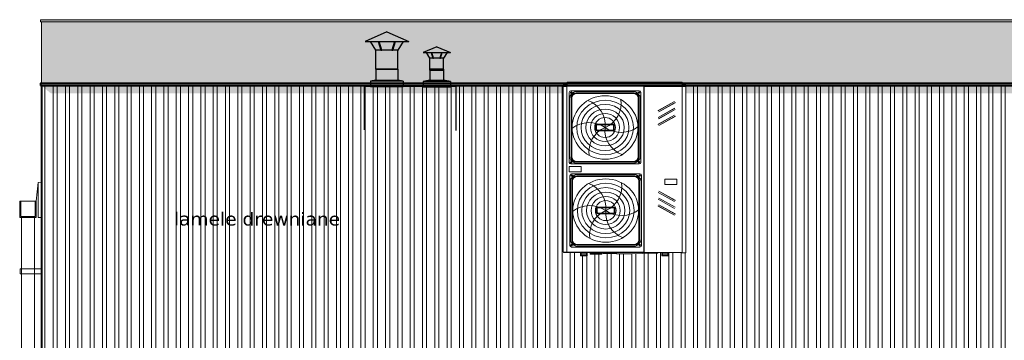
# Model space of a CAD drawing. Extents: x 4615668 to 9294084, y 5331114 to 10688993.
# Tile 4 of 181: x 4646719 to 4647619, y 5332043 to 5332337. Entities that reach past the tile are written whole.
import ezdxf

# ---------------------------------------------------------------- set-up
doc = ezdxf.new("R2010")
doc.units = 0
doc.header["$MEASUREMENT"] = 0
for name, color, linetype, lineweight in [('balustrada', 252, 'Continuous', 5), ('FLUID-W2a', 7, 'Continuous', 30), ('hatch', 253, 'Continuous', 0), ('więźba_w', 33, 'Continuous', 5), ('WM_KLIM_urządzenia', 3, 'Continuous', 13), ('WM_Opisy wentyl', 232, 'Continuous', 30)]:
    doc.layers.add(name, color=color, linetype=linetype, lineweight=lineweight)
doc.layers.add('kreskowanie', color=253, linetype='Continuous')
doc.layers.add('OPIS DO WYGASZENIA', color=7, linetype='Continuous')
doc.styles.add('janusz', font='txt', dxfattribs={"height": 10})

# ---------------------------------------------------------------- blocks, each defined once
blk = doc.blocks.new('ODU-Mini VRF(12-16kw)', base_point=(28.16, 7.06))
at = {"color": 7, "linetype": 'Continuous'}
for p, q in [((6.87, 32.58), (6.9, 32.92)), ((6.87, 32.58), (6.98, 32.58)), ((6.89, 32.47), (6.89, 32.58)), ((6.92, 32.92), (6.9, 32.92)), ((6.95, 32.92), (6.92, 32.92)), ((7.01, 32.92), (6.95, 32.92)), ((6.98, 32.58), (7.07, 32.58)), ((7.09, 32.92), (7.01, 32.92)), ((7.07, 32.58), (7.16, 32.58)), ((7.18, 32.92), (7.09, 32.92)), ((7.16, 32.58), (7.28, 32.58)), ((7.29, 32.92), (7.18, 32.92)), ((7.28, 32.58), (7.4, 32.58)), ((7.41, 32.92), (7.29, 32.92)), ((7.4, 32.58), (7.53, 32.58)), ((7.53, 32.92), (7.41, 32.92)), ((7.49, 32.54), (27.51, 32.54)), ((7.49, 32.52), (7.49, 32.54)), ((7.49, 32.51), (7.49, 32.52)), ((7.49, 32.51), (7.49, 32.5)), ((7.53, 33.27), (27.51, 33.27)), ((7.53, 33.27), (7.53, 33.25)), ((7.53, 33.25), (7.53, 33.2)), ((7.53, 33.2), (7.53, 33.13)), ((7.53, 33.13), (7.53, 33.03)), ((7.53, 33.03), (7.53, 32.92)), ((7.53, 32.92), (7.53, 32.58)), ((7.53, 32.55), (7.53, 32.58)), ((7.53, 32.54), (7.53, 32.55)), ((20.96, 32.54), (20.96, 32.54)), ((27.51, 32.47), (27.51, 33.27)), ((27.63, 32.92), (27.51, 32.92)), ((27.51, 32.55), (28.12, 32.55)), ((27.74, 32.92), (27.63, 32.92)), ((27.85, 32.92), (27.74, 32.92)), ((27.94, 32.92), (27.85, 32.92)), ((28.02, 32.92), (27.94, 32.92)), ((28.08, 32.92), (28.02, 32.92)), ((28.12, 32.92), (28.08, 32.92)), ((28.13, 32.92), (28.12, 32.92)), ((28.12, 32.55), (28.13, 32.55)), ((28.12, 32.55), (28.13, 32.55)), ((28.13, 32.92), (28.16, 32.61)), ((28.13, 32.55), (28.14, 32.55)), ((28.14, 32.55), (28.15, 32.56)), ((28.16, 32.6), (28.15, 32.61)), ((28.15, 32.56), (28.16, 32.57)), ((28.16, 32.58), (28.16, 32.6)), ((6.86, 32.47), (6.86, 32.07)), ((7.49, 32.47), (6.86, 32.47)), ((6.86, 3.27), (6.86, 32.07)), ((6.89, 32.47), (6.89, 32.47)), ((7.49, 32.5), (7.49, 32.47)), ((7.49, 2.58), (7.49, 32.47)), ((7.49, 32.47), (7.49, 32.47)), ((20.86, 32.47), (20.86, 3.13)), ((20.86, 32.47), (20.94, 32.47)), ((20.94, 32.47), (20.94, 2.58)), ((20.96, 32.47), (20.94, 32.47)), ((20.96, 32.47), (27.51, 32.47)), ((27.51, 32.47), (27.51, 6.76)), ((27.51, 32.47), (27.64, 32.47)), ((27.64, 32.47), (27.76, 32.47)), ((27.76, 32.47), (27.87, 32.47)), ((27.87, 32.47), (27.97, 32.47)), ((27.97, 32.47), (28.05, 32.47)), ((28.05, 32.47), (28.11, 32.47)), ((28.11, 32.47), (28.15, 32.47)), ((28.15, 32.47), (28.16, 32.47)), ((28.16, 32.47), (28.16, 7.06)), ((23.34, 28.14), (26.2, 29.8)), ((26.22, 29.77), (23.35, 28.12)), ((23.47, 27.92), (26.33, 29.58)), ((26.34, 29.55), (23.48, 27.9)), ((26.21, 29.79), (26.2, 29.8)), ((26.21, 29.79), (26.21, 29.78)), ((26.21, 29.79), (26.21, 29.79)), ((26.21, 29.78), (26.22, 29.77)), ((26.34, 29.56), (26.33, 29.58)), ((26.34, 29.56), (26.34, 29.56)), ((26.34, 29.56), (26.34, 29.56)), ((26.34, 29.56), (26.34, 29.55)), ((23.34, 26.91), (26.2, 28.57)), ((23.34, 28.14), (23.35, 28.13)), ((23.34, 28.14), (23.34, 28.14)), ((23.34, 28.14), (23.34, 28.14)), ((26.22, 28.54), (23.35, 26.89)), ((23.35, 28.13), (23.35, 28.12)), ((23.47, 26.69), (26.33, 28.35)), ((23.47, 27.91), (23.47, 27.92)), ((23.48, 27.9), (23.47, 27.91)), ((26.34, 28.33), (23.48, 26.67)), ((23.48, 27.9), (23.48, 27.9)), ((23.48, 27.9), (23.48, 27.9)), ((26.21, 28.57), (26.2, 28.57)), ((26.21, 28.56), (26.21, 28.57)), ((26.22, 28.54), (26.21, 28.56)), ((26.21, 28.56), (26.21, 28.56)), ((26.34, 28.34), (26.33, 28.35)), ((26.34, 28.33), (26.34, 28.34)), ((26.34, 28.33), (26.34, 28.33)), ((26.34, 28.33), (26.34, 28.33)), ((23.34, 25.69), (26.2, 27.34)), ((23.35, 26.9), (23.34, 26.91)), ((23.34, 26.91), (23.34, 26.91)), ((23.34, 26.91), (23.34, 26.91)), ((23.34, 25.68), (23.34, 25.69)), ((23.34, 25.68), (23.35, 25.68)), ((23.34, 25.68), (23.34, 25.68)), ((26.22, 27.32), (23.35, 25.66)), ((23.35, 26.89), (23.35, 26.9)), ((23.35, 25.68), (23.35, 25.66)), ((23.47, 25.47), (26.33, 27.12)), ((23.47, 26.68), (23.47, 26.69)), ((23.48, 26.68), (23.47, 26.68)), ((26.34, 27.1), (23.48, 25.44)), ((23.48, 26.67), (23.48, 26.68)), ((23.48, 26.67), (23.48, 26.67)), ((26.2, 27.34), (26.21, 27.34)), ((26.21, 27.34), (26.21, 27.33)), ((26.21, 27.34), (26.21, 27.34)), ((26.21, 27.33), (26.22, 27.32)), ((26.34, 27.11), (26.33, 27.12)), ((26.34, 27.1), (26.34, 27.11)), ((26.34, 27.1), (26.34, 27.1)), ((26.34, 27.1), (26.34, 27.1)), ((23.47, 25.46), (23.47, 25.47)), ((23.48, 25.45), (23.47, 25.46)), ((23.48, 25.44), (23.48, 25.45)), ((23.48, 25.45), (23.48, 25.45)), ((23.35, 13.36), (23.34, 13.35)), ((26.2, 11.7), (23.34, 13.35)), ((23.34, 13.35), (23.34, 13.35)), ((23.34, 13.35), (23.34, 13.35)), ((23.34, 12.13), (23.35, 12.13)), ((23.34, 12.12), (23.34, 12.13)), ((26.2, 10.47), (23.34, 12.12)), ((23.34, 12.12), (23.34, 12.12)), ((23.35, 13.37), (26.22, 11.72)), ((23.35, 13.37), (23.35, 13.36)), ((23.35, 12.15), (26.22, 10.49)), ((23.35, 12.13), (23.35, 12.15)), ((23.47, 13.58), (23.48, 13.59)), ((23.47, 13.57), (23.47, 13.58)), ((26.33, 11.92), (23.47, 13.57)), ((23.47, 12.35), (23.48, 12.36)), ((23.47, 12.34), (23.47, 12.35)), ((26.33, 10.69), (23.47, 12.34)), ((23.48, 13.59), (26.34, 11.94)), ((23.48, 13.59), (23.48, 13.59)), ((23.48, 13.59), (23.48, 13.59)), ((23.48, 12.36), (26.34, 10.71)), ((23.48, 12.36), (23.48, 12.36)), ((23.48, 12.36), (23.48, 12.36)), ((23.35, 10.91), (23.34, 10.9)), ((23.34, 10.89), (23.34, 10.9)), ((23.34, 10.9), (23.34, 10.9)), ((26.2, 9.24), (23.34, 10.89)), ((23.35, 10.92), (26.22, 9.26)), ((23.35, 10.92), (23.35, 10.91)), ((23.47, 11.11), (23.47, 11.13)), ((23.47, 11.13), (23.48, 11.13)), ((26.33, 9.46), (23.47, 11.11)), ((23.48, 11.14), (26.34, 9.48)), ((23.48, 11.14), (23.48, 11.14)), ((23.48, 11.14), (23.48, 11.13)), ((26.21, 11.7), (26.2, 11.7)), ((26.21, 10.47), (26.2, 10.47)), ((26.22, 11.72), (26.21, 11.71)), ((26.21, 11.71), (26.21, 11.7)), ((26.21, 11.7), (26.21, 11.7)), ((26.21, 10.48), (26.22, 10.49)), ((26.21, 10.47), (26.21, 10.48)), ((26.21, 10.47), (26.21, 10.47)), ((26.33, 11.92), (26.34, 11.93)), ((26.33, 10.69), (26.34, 10.7)), ((26.34, 11.93), (26.34, 11.94)), ((26.34, 11.94), (26.34, 11.94)), ((26.34, 11.93), (26.34, 11.93)), ((26.34, 10.7), (26.34, 10.71)), ((26.34, 10.71), (26.34, 10.71)), ((26.34, 10.71), (26.34, 10.71)), ((26.21, 9.24), (26.2, 9.24)), ((26.22, 9.26), (26.21, 9.25)), ((26.21, 9.25), (26.21, 9.25)), ((26.21, 9.25), (26.21, 9.24)), ((26.33, 9.46), (26.34, 9.47)), ((26.34, 9.47), (26.34, 9.48)), ((26.34, 9.48), (26.34, 9.48)), ((26.34, 9.48), (26.34, 9.48)), ((28.16, 7.06), (28.16, 2.64)), ((27.51, 6.76), (27.51, 6.76)), ((27.51, 6.76), (27.51, 6.75)), ((27.51, 6.75), (27.51, 6.74)), ((27.51, 6.74), (27.51, 6.74)), ((27.51, 6.74), (27.51, 6.73)), ((27.51, 6.73), (27.51, 6.72)), ((27.51, 2.59), (27.51, 6.72)), ((27.51, 6.72), (27.51, 6.72)), ((27.51, 6.72), (27.51, 6.72)), ((27.52, 6.72), (27.51, 6.72)), ((27.51, 6.72), (27.51, 6.72)), ((6.86, 3.27), (6.86, 2.63)), ((6.86, 2.63), (6.89, 2.63)), ((6.89, 2.63), (6.89, 2.58)), ((6.89, 2.63), (6.89, 2.63)), ((6.89, 2.63), (6.89, 2.63)), ((6.89, 2.58), (6.91, 2.58)), ((6.89, 2.58), (6.89, 2.57)), ((6.89, 2.57), (6.89, 2.55)), ((6.89, 2.55), (6.9, 2.54)), ((6.9, 2.54), (6.91, 2.53)), ((6.91, 2.58), (6.95, 2.58)), ((6.91, 2.53), (6.92, 2.52)), ((6.92, 2.52), (6.93, 2.51)), ((6.93, 2.51), (6.94, 2.5)), ((6.94, 2.5), (6.96, 2.5)), ((6.95, 2.58), (7.01, 2.58)), ((6.96, 2.5), (6.97, 2.49)), ((6.97, 2.49), (6.98, 2.49)), ((6.99, 2.49), (6.98, 2.49)), ((6.98, 2.49), (6.98, 2.49)), ((6.98, 2.49), (6.98, 2.49)), ((6.98, 2.49), (6.98, 2.49)), ((6.98, 2.49), (6.98, 2.49)), ((7, 2.49), (6.99, 2.49)), ((7.01, 2.49), (7, 2.49)), ((7.01, 2.58), (7.09, 2.58)), ((7.02, 2.49), (7.01, 2.49)), ((7.03, 2.49), (7.02, 2.49)), ((7.04, 2.49), (7.03, 2.49)), ((7.06, 2.49), (7.04, 2.49)), ((7.07, 2.49), (7.06, 2.49)), ((7.1, 2.49), (7.07, 2.49)), ((7.09, 2.58), (7.18, 2.58)), ((7.14, 2.49), (7.1, 2.49)), ((7.17, 2.49), (7.14, 2.49)), ((7.21, 2.49), (7.17, 2.49)), ((7.18, 2.58), (7.28, 2.58)), ((7.23, 2.49), (7.21, 2.49)), ((7.25, 2.49), (7.23, 2.49)), ((7.26, 2.49), (7.25, 2.49)), ((7.27, 2.49), (7.26, 2.49)), ((7.28, 2.49), (7.27, 2.49)), ((7.28, 2.58), (7.38, 2.58)), ((7.29, 2.49), (7.28, 2.49)), ((7.37, 2.49), (7.29, 2.49)), ((7.45, 2.49), (7.37, 2.49)), ((7.38, 2.58), (7.49, 2.58)), ((7.48, 2.49), (7.45, 2.49)), ((7.51, 2.49), (7.48, 2.49)), ((7.49, 2.58), (14.17, 2.58)), ((7.54, 2.49), (7.51, 2.49)), ((7.56, 2.49), (7.54, 2.49)), ((7.59, 2.49), (7.56, 2.49)), ((7.62, 2.49), (7.59, 2.49)), ((7.65, 2.49), (7.62, 2.49)), ((7.68, 2.49), (7.65, 2.49)), ((7.69, 2.49), (7.68, 2.49)), ((7.7, 2.49), (7.69, 2.49)), ((7.72, 2.49), (7.7, 2.49)), ((7.73, 2.49), (7.72, 2.49)), ((7.76, 2.49), (7.73, 2.49)), ((7.74, 2.48), (7.74, 2.48)), ((7.79, 2.49), (7.76, 2.49)), ((7.82, 2.49), (7.79, 2.49)), ((7.84, 2.49), (7.82, 2.49)), ((7.87, 2.49), (7.84, 2.49)), ((7.9, 2.49), (7.87, 2.49)), ((7.93, 2.49), (7.9, 2.49)), ((7.95, 2.49), (7.93, 2.49)), ((7.98, 2.49), (7.95, 2.49)), ((8.01, 2.49), (7.98, 2.49)), ((8.04, 2.49), (8.01, 2.49)), ((8.07, 2.49), (8.04, 2.49)), ((8.09, 2.49), (8.07, 2.49)), ((8.12, 2.49), (8.09, 2.49)), ((8.18, 2.49), (8.12, 2.49)), ((8.23, 2.49), (8.18, 2.49)), ((8.29, 2.49), (8.23, 2.49)), ((8.35, 2.49), (8.29, 2.49)), ((8.4, 2.49), (8.35, 2.49)), ((8.46, 2.49), (8.4, 2.49)), ((8.51, 2.49), (8.46, 2.49)), ((8.57, 2.49), (8.51, 2.49)), ((8.68, 2.49), (8.57, 2.49)), ((8.79, 2.49), (8.68, 2.49)), ((8.91, 2.49), (8.79, 2.49)), ((9.02, 2.49), (8.91, 2.49)), ((9.13, 2.49), (9.02, 2.49)), ((9.24, 2.49), (9.13, 2.49)), ((9.47, 2.49), (9.24, 2.49)), ((9.69, 2.49), (9.47, 2.49)), ((9.91, 2.49), (9.69, 2.49)), ((9.84, 2.36), (9.85, 2.38)), ((9.84, 2.25), (9.84, 2.36)), ((9.84, 2.16), (9.84, 2.25)), ((9.84, 2.08), (9.84, 2.16)), ((9.84, 2.02), (9.84, 2.08)), ((9.84, 1.98), (9.84, 2.02)), ((9.84, 1.97), (9.84, 1.98)), ((9.84, 1.92), (9.84, 1.97)), ((9.85, 1.97), (9.84, 1.97)), ((9.85, 1.92), (9.84, 1.92)), ((9.85, 2.38), (9.9, 2.39)), ((9.9, 1.97), (9.85, 1.97)), ((9.9, 1.92), (9.85, 1.92)), ((9.9, 2.39), (9.96, 2.4)), ((9.98, 1.97), (9.9, 1.97)), ((9.98, 1.92), (9.9, 1.92)), ((10.14, 2.49), (9.91, 2.49)), ((9.96, 2.49), (9.96, 2.45)), ((9.96, 2.45), (9.96, 2.4)), ((10.9, 2.4), (9.96, 2.4)), ((9.96, 2.4), (9.96, 2.29)), ((9.96, 2.29), (9.96, 2.21)), ((9.96, 2.21), (9.96, 2.14)), ((9.96, 2.14), (9.96, 2.1)), ((9.96, 2.1), (9.96, 2.08)), ((9.96, 2.08), (9.97, 2.08)), ((9.97, 2.08), (10, 2.08)), ((10.07, 1.97), (9.98, 1.97)), ((10.07, 1.92), (9.98, 1.92)), ((10, 2.08), (10.06, 2.08)), ((10.06, 2.08), (10.13, 2.08)), ((10.19, 1.97), (10.07, 1.97)), ((10.19, 1.92), (10.07, 1.92)), ((10.13, 2.08), (10.22, 2.08)), ((10.36, 2.49), (10.14, 2.49)), ((10.31, 1.97), (10.19, 1.97)), ((10.31, 1.92), (10.19, 1.92)), ((10.22, 2.08), (10.31, 2.08)), ((10.31, 2.08), (10.55, 2.08)), ((10.31, 2.07), (10.31, 2.08)), ((10.31, 2.03), (10.31, 2.07)), ((10.31, 1.97), (10.31, 2.03)), ((10.31, 1.97), (10.31, 1.92)), ((10.55, 1.97), (10.31, 1.97)), ((10.55, 1.92), (10.31, 1.92)), ((10.58, 2.49), (10.36, 2.49)), ((10.55, 2.07), (10.55, 2.08)), ((10.55, 2.08), (10.64, 2.08)), ((10.55, 2.03), (10.55, 2.07)), ((10.55, 1.97), (10.55, 2.03)), ((10.55, 1.92), (10.55, 1.97)), ((10.67, 1.97), (10.55, 1.97)), ((10.67, 1.92), (10.55, 1.92)), ((10.81, 2.49), (10.58, 2.49)), ((10.64, 2.08), (10.72, 2.08)), ((10.78, 1.97), (10.67, 1.97)), ((10.78, 1.92), (10.67, 1.92)), ((10.72, 2.08), (10.8, 2.08)), ((10.88, 1.97), (10.78, 1.97)), ((10.88, 1.92), (10.78, 1.92)), ((10.8, 2.08), (10.85, 2.08)), ((11.03, 2.49), (10.81, 2.49)), ((10.85, 2.08), (10.89, 2.08)), ((10.96, 1.97), (10.88, 1.97)), ((10.96, 1.92), (10.88, 1.92)), ((10.89, 2.08), (10.9, 2.08)), ((10.9, 2.45), (10.9, 2.49)), ((10.9, 2.4), (10.9, 2.45)), ((10.9, 2.29), (10.9, 2.4)), ((10.9, 2.4), (10.96, 2.39)), ((10.9, 2.21), (10.9, 2.29)), ((10.9, 2.14), (10.9, 2.21)), ((10.9, 2.1), (10.9, 2.14)), ((10.9, 2.08), (10.9, 2.1)), ((10.96, 2.39), (11, 2.38)), ((11, 1.97), (10.96, 1.97)), ((11, 1.92), (10.96, 1.92)), ((11, 2.38), (11.02, 2.36)), ((11.02, 1.97), (11, 1.97)), ((11.02, 1.92), (11, 1.92)), ((11.02, 2.36), (11.02, 2.25)), ((11.02, 2.25), (11.02, 2.16)), ((11.02, 2.16), (11.02, 2.08)), ((11.02, 2.08), (11.02, 2.02)), ((11.02, 2.02), (11.02, 1.98)), ((11.02, 1.98), (11.02, 1.97)), ((11.02, 1.97), (11.02, 1.92)), ((11.48, 2.49), (11.03, 2.49)), ((11.93, 2.49), (11.48, 2.49)), ((11.54, 2.49), (11.54, 2.42)), ((11.54, 2.42), (11.54, 2.41)), ((11.61, 2.41), (11.54, 2.41)), ((11.56, 2.37), (11.56, 2.24)), ((11.57, 2.37), (11.56, 2.37)), ((11.57, 2.24), (11.56, 2.24)), ((11.62, 2.37), (11.57, 2.37)), ((11.62, 2.24), (11.57, 2.24)), ((11.61, 2.41), (11.61, 2.37)), ((11.69, 2.41), (11.61, 2.41)), ((11.69, 2.37), (11.62, 2.37)), ((11.69, 2.24), (11.62, 2.24)), ((12.01, 2.41), (11.69, 2.41)), ((11.78, 2.37), (11.69, 2.37)), ((11.78, 2.24), (11.69, 2.24)), ((11.87, 2.37), (11.78, 2.37)), ((11.87, 2.24), (11.78, 2.24)), ((13.23, 2.37), (11.87, 2.37)), ((13.23, 2.24), (11.87, 2.24)), ((12.37, 2.49), (11.93, 2.49)), ((12.34, 2.41), (12.01, 2.41)), ((12.42, 2.41), (12.34, 2.41)), ((12.82, 2.49), (12.37, 2.49)), ((12.5, 2.41), (12.42, 2.41)), ((12.97, 2.41), (12.5, 2.41)), ((13.27, 2.49), (12.82, 2.49)), ((13.44, 2.41), (12.97, 2.41)), ((13.33, 2.37), (13.23, 2.37)), ((13.33, 2.24), (13.23, 2.24)), ((13.72, 2.49), (13.27, 2.49)), ((13.42, 2.37), (13.33, 2.37)), ((13.42, 2.24), (13.33, 2.24)), ((13.49, 2.37), (13.42, 2.37)), ((13.49, 2.24), (13.42, 2.24)), ((13.56, 2.41), (13.44, 2.41)), ((13.54, 2.37), (13.49, 2.37)), ((13.54, 2.24), (13.49, 2.24)), ((13.5, 2.37), (13.5, 2.41)), ((13.55, 2.37), (13.54, 2.37)), ((13.55, 2.24), (13.54, 2.24)), ((13.55, 2.24), (13.55, 2.37)), ((13.68, 2.41), (13.56, 2.41)), ((13.69, 2.41), (13.68, 2.41)), ((13.7, 2.41), (13.69, 2.41)), ((13.72, 2.4), (13.7, 2.41)), ((17.28, 2.49), (13.72, 2.49)), ((13.74, 2.39), (13.72, 2.4)), ((13.76, 2.38), (13.74, 2.39)), ((13.78, 2.37), (13.76, 2.38)), ((13.93, 2.35), (13.84, 2.35)), ((14.01, 2.35), (13.93, 2.35)), ((14.05, 2.35), (14.01, 2.35)), ((14.11, 2.35), (14.05, 2.35)), ((14.2, 2.35), (14.11, 2.35)), ((14.17, 2.58), (20.85, 2.58)), ((14.3, 2.34), (14.2, 2.35)), ((14.43, 2.34), (14.3, 2.34)), ((14.57, 2.34), (14.43, 2.34)), ((14.73, 2.33), (14.57, 2.34)), ((14.9, 2.33), (14.73, 2.33)), ((15.07, 2.33), (14.9, 2.33)), ((15.24, 2.32), (15.07, 2.33)), ((15.41, 2.32), (15.24, 2.32)), ((15.58, 2.32), (15.41, 2.32)), ((15.73, 2.31), (15.58, 2.32)), ((15.87, 2.31), (15.73, 2.31)), ((15.99, 2.31), (15.87, 2.31)), ((16.1, 2.31), (15.99, 2.31)), ((16.18, 2.3), (16.1, 2.31)), ((16.23, 2.3), (16.18, 2.3)), ((16.26, 2.3), (16.23, 2.3)), ((16.26, 2.3), (16.3, 2.3)), ((16.29, 2.3), (16.26, 2.3)), ((16.31, 2.3), (16.29, 2.3)), ((16.37, 2.3), (16.31, 2.3)), ((16.43, 2.3), (16.37, 2.3)), ((16.95, 2.3), (16.43, 2.3)), ((17.47, 2.3), (16.95, 2.3)), ((20.85, 2.49), (17.28, 2.49)), ((17.59, 2.3), (17.47, 2.3)), ((17.71, 2.3), (17.59, 2.3)), ((17.76, 2.3), (17.71, 2.3)), ((17.81, 2.3), (17.76, 2.3)), ((17.93, 2.3), (17.81, 2.3)), ((18.04, 2.3), (17.93, 2.3)), ((18.15, 2.3), (18.04, 2.3)), ((18.26, 2.3), (18.15, 2.3)), ((18.35, 2.3), (18.26, 2.3)), ((18.42, 2.3), (18.35, 2.3)), ((18.48, 2.3), (18.42, 2.3)), ((18.51, 2.3), (18.48, 2.3)), ((18.52, 2.3), (18.51, 2.3)), ((18.53, 2.3), (18.52, 2.3)), ((18.56, 2.3), (18.53, 2.3)), ((18.6, 2.3), (18.56, 2.3)), ((18.61, 2.3), (18.6, 2.3)), ((18.61, 2.3), (18.61, 2.3)), ((18.61, 2.3), (18.61, 2.3)), ((18.61, 2.3), (18.62, 2.3)), ((18.62, 2.3), (18.63, 2.3)), ((18.63, 2.3), (18.64, 2.3)), ((18.64, 2.3), (18.64, 2.3)), ((18.64, 2.3), (18.64, 2.3)), ((18.64, 2.3), (18.64, 2.3)), ((18.64, 2.3), (18.65, 2.3)), ((18.66, 2.3), (18.65, 2.3)), ((18.65, 2.3), (18.65, 2.3)), ((18.65, 2.3), (18.65, 2.3)), ((18.65, 2.3), (18.65, 2.3)), ((18.65, 2.3), (18.65, 2.3)), ((18.65, 2.3), (18.65, 2.3)), ((18.65, 2.3), (18.65, 2.3)), ((18.65, 2.3), (18.65, 2.3)), ((18.66, 2.3), (18.66, 2.3)), ((18.66, 2.3), (18.67, 2.3)), ((22.52, 2.39), (18.67, 2.3)), ((18.67, 2.3), (18.67, 2.3)), ((20.85, 3.13), (20.86, 3.13)), ((20.85, 3.13), (20.85, 2.58)), ((20.85, 2.57), (20.85, 2.58)), ((20.85, 2.58), (20.85, 2.58)), ((20.85, 2.56), (20.85, 2.57)), ((20.85, 2.55), (20.85, 2.56)), ((20.85, 2.54), (20.85, 2.55)), ((20.85, 2.53), (20.85, 2.54)), ((20.85, 2.54), (20.85, 2.54)), ((20.85, 2.52), (20.85, 2.53)), ((20.85, 2.51), (20.85, 2.52)), ((20.85, 2.52), (20.85, 2.52)), ((20.97, 2.51), (20.85, 2.51)), ((20.85, 2.5), (20.85, 2.51)), ((20.85, 2.51), (20.85, 2.51)), ((20.85, 2.49), (20.85, 2.5)), ((20.85, 2.5), (20.85, 2.5)), ((20.85, 2.5), (20.85, 2.5)), ((20.85, 2.5), (20.85, 2.5)), ((20.85, 2.49), (20.85, 2.49)), ((20.85, 2.49), (20.85, 2.49)), ((20.85, 2.49), (20.85, 2.49)), ((20.97, 2.58), (20.94, 2.58)), ((20.97, 2.54), (20.97, 2.58)), ((20.97, 2.51), (20.97, 2.54)), ((20.97, 2.49), (20.97, 2.51)), ((20.97, 2.49), (23.72, 2.49)), ((22.6, 2.39), (22.52, 2.39)), ((22.67, 2.39), (22.6, 2.39)), ((22.73, 2.39), (22.67, 2.39)), ((22.77, 2.39), (22.73, 2.39)), ((22.79, 2.39), (22.77, 2.39)), ((22.8, 2.39), (22.79, 2.39)), ((23.22, 2.39), (22.8, 2.39)), ((23.22, 2.39), (23.23, 2.4)), ((23.23, 2.4), (23.27, 2.41)), ((23.44, 2.49), (23.27, 2.41)), ((24.48, 2.49), (23.72, 2.49)), ((24.01, 2.37), (24.03, 2.38)), ((24.01, 2.26), (24.01, 2.37)), ((24.01, 2.16), (24.01, 2.26)), ((24.01, 2.08), (24.01, 2.16)), ((24.01, 2.02), (24.01, 2.08)), ((24.01, 1.98), (24.01, 2.02)), ((24.01, 1.97), (24.01, 1.98)), ((24.01, 1.92), (24.01, 1.97)), ((24.03, 1.97), (24.01, 1.97)), ((24.03, 1.92), (24.01, 1.92)), ((24.03, 2.38), (24.07, 2.39)), ((24.07, 1.97), (24.03, 1.97)), ((24.07, 1.92), (24.03, 1.92)), ((24.07, 2.39), (24.13, 2.4)), ((24.15, 1.97), (24.07, 1.97)), ((24.15, 1.92), (24.07, 1.92)), ((24.13, 2.49), (24.13, 2.45)), ((24.13, 2.45), (24.13, 2.4)), ((25.07, 2.4), (24.13, 2.4)), ((24.13, 2.4), (24.13, 2.3)), ((24.13, 2.3), (24.13, 2.21)), ((24.13, 2.21), (24.13, 2.14)), ((24.13, 2.14), (24.13, 2.1)), ((24.13, 2.1), (24.13, 2.09)), ((24.13, 2.09), (24.14, 2.09)), ((24.14, 2.09), (24.18, 2.09)), ((24.25, 1.97), (24.15, 1.97)), ((24.25, 1.92), (24.15, 1.92)), ((24.18, 2.09), (24.23, 2.09)), ((24.23, 2.09), (24.31, 2.09)), ((24.36, 1.97), (24.25, 1.97)), ((24.36, 1.92), (24.25, 1.92)), ((24.31, 2.09), (24.39, 2.09)), ((24.48, 1.97), (24.36, 1.97)), ((24.48, 1.92), (24.36, 1.92)), ((24.39, 2.09), (24.48, 2.09)), ((27.51, 2.5), (24.48, 2.51)), ((24.48, 2.51), (24.48, 2.49)), ((24.48, 2.09), (24.72, 2.09)), ((24.48, 2.07), (24.48, 2.09)), ((24.48, 2.03), (24.48, 2.07)), ((24.48, 1.97), (24.48, 2.03)), ((24.48, 1.97), (24.48, 1.92)), ((24.72, 1.97), (24.48, 1.97)), ((24.72, 1.92), (24.48, 1.92)), ((24.72, 2.07), (24.72, 2.09)), ((24.72, 2.09), (24.81, 2.09)), ((24.72, 2.03), (24.72, 2.07)), ((24.72, 1.97), (24.72, 2.03)), ((24.72, 1.92), (24.72, 1.97)), ((24.84, 1.97), (24.72, 1.97)), ((24.84, 1.92), (24.72, 1.92)), ((24.81, 2.09), (24.9, 2.09)), ((24.96, 1.97), (24.84, 1.97)), ((24.96, 1.92), (24.84, 1.92)), ((24.9, 2.09), (24.97, 2.09)), ((25.05, 1.97), (24.96, 1.97)), ((25.05, 1.92), (24.96, 1.92)), ((24.97, 2.09), (25.03, 2.09)), ((25.03, 2.09), (25.06, 2.09)), ((25.13, 1.97), (25.05, 1.97)), ((25.13, 1.92), (25.05, 1.92)), ((25.06, 2.09), (25.07, 2.09)), ((25.07, 2.46), (25.07, 2.5)), ((25.07, 2.4), (25.07, 2.46)), ((25.07, 2.3), (25.07, 2.4)), ((25.07, 2.4), (25.13, 2.39)), ((25.07, 2.21), (25.07, 2.3)), ((25.07, 2.14), (25.07, 2.21)), ((25.07, 2.1), (25.07, 2.14)), ((25.07, 2.09), (25.07, 2.1)), ((25.13, 2.39), (25.18, 2.38)), ((25.18, 1.97), (25.13, 1.97)), ((25.18, 1.92), (25.13, 1.92)), ((25.18, 2.38), (25.19, 2.37)), ((25.19, 1.97), (25.18, 1.97)), ((25.19, 1.92), (25.18, 1.92)), ((25.19, 2.37), (25.19, 2.26)), ((25.19, 2.26), (25.19, 2.16)), ((25.19, 2.16), (25.19, 2.08)), ((25.19, 2.08), (25.19, 2.02)), ((25.19, 2.02), (25.19, 1.98)), ((25.19, 1.98), (25.19, 1.97)), ((25.19, 1.97), (25.19, 1.92)), ((27.32, 2.5), (27.39, 2.5)), ((27.39, 2.5), (27.42, 2.5)), ((27.42, 2.5), (27.45, 2.5)), ((27.45, 2.5), (27.49, 2.5)), ((27.48, 2.45), (27.48, 2.5)), ((27.5, 2.45), (27.48, 2.45)), ((27.54, 2.45), (27.5, 2.45)), ((27.51, 2.55), (27.51, 2.59)), ((27.51, 2.52), (27.51, 2.55)), ((27.51, 2.5), (27.51, 2.52)), ((27.6, 2.45), (27.54, 2.45)), ((28.15, 2.45), (27.6, 2.45)), ((28.16, 2.57), (28.15, 2.55)), ((28.15, 2.55), (28.15, 2.54)), ((28.15, 2.54), (28.15, 2.5)), ((28.15, 2.5), (28.15, 2.45)), ((28.16, 2.64), (28.16, 2.59)), ((28.16, 2.59), (28.16, 2.57))]:
    blk.add_line(p, q, dxfattribs=at)
for p, q in [((28.12, 32.55), (28.12, 32.47)), ((7.89, 17.1), (7.89, 18.04)), ((7.91, 18.06), (9.99, 18.06)), ((10.01, 18.04), (10.01, 17.1)), ((9.99, 17.08), (7.91, 17.08)), ((24.51, 14.81), (24.51, 15.76)), ((24.53, 15.78), (26.6, 15.78)), ((26.62, 15.76), (26.62, 14.81)), ((26.6, 14.79), (24.53, 14.79))]:
    blk.add_line(p, q)
at = {"color": 0}
for p, q in [((7.92, 31.44), (7.92, 18.78)), ((20.08, 31.71), (8.19, 31.71)), ((19.17, 31.38), (9.09, 31.38)), ((19.07, 31.25), (9.19, 31.25)), ((18.89, 31.62), (9.35, 31.62)), ((20.35, 18.78), (20.35, 31.44)), ((7.98, 30.25), (7.98, 19.97)), ((8.26, 30.54), (8.26, 19.68)), ((8.37, 30.43), (8.37, 19.79)), ((19.89, 19.79), (19.89, 30.43)), ((20.01, 19.68), (20.01, 30.54)), ((20.26, 19.97), (20.26, 30.25)), ((15.46, 25.72), (12.79, 25.72)), ((12.51, 25.45), (12.51, 24.75)), ((12.66, 25.49), (12.66, 24.72)), ((15.5, 25.6), (12.77, 25.6)), ((12.77, 24.61), (15.5, 24.61)), ((12.79, 24.48), (15.46, 24.48)), ((15.61, 24.72), (15.61, 25.49)), ((15.74, 24.75), (15.74, 25.45)), ((9.09, 18.84), (19.17, 18.84)), ((9.19, 18.96), (19.07, 18.96)), ((8.19, 18.5), (20.08, 18.5)), ((9.35, 18.6), (18.89, 18.6)), ((8.03, 16.44), (8.03, 3.78)), ((20.19, 16.72), (8.31, 16.72)), ((8.37, 15.55), (8.37, 4.69)), ((8.49, 15.44), (8.49, 4.79)), ((19.28, 16.38), (9.21, 16.38)), ((19.18, 16.26), (9.31, 16.26)), ((19.01, 16.63), (9.47, 16.63)), ((20.01, 4.79), (20.01, 15.44)), ((20.12, 4.69), (20.12, 15.55)), ((20.47, 3.78), (20.47, 16.44)), ((8.1, 15.26), (8.1, 4.97)), ((20.38, 4.97), (20.38, 15.26)), ((12.63, 10.46), (12.63, 9.76)), ((12.78, 10.5), (12.78, 9.73)), ((15.61, 10.61), (12.89, 10.61)), ((15.58, 10.73), (12.9, 10.73)), ((15.72, 9.73), (15.72, 10.5)), ((15.85, 9.76), (15.85, 10.46)), ((12.89, 9.62), (15.61, 9.62)), ((12.9, 9.49), (15.58, 9.49)), ((8.31, 3.51), (20.19, 3.51)), ((9.21, 3.85), (19.28, 3.85)), ((9.31, 3.97), (19.18, 3.97)), ((9.47, 3.6), (19.01, 3.6))]:
    blk.add_line(p, q, dxfattribs=at)
for centre, radius in [((8.22, 31.4), 0.118), ((14.13, 25.09), 5.72), ((20.04, 31.41), 0.118), ((14.13, 25.09), 4.92), ((14.13, 25.09), 4.16), ((14.13, 25.09), 3.33), ((14.13, 25.09), 2.53), ((14.13, 25.09), 1.8), ((8.22, 18.81), 0.118), ((20.04, 18.81), 0.118), ((8.33, 16.41), 0.118), ((14.25, 10.09), 5.72), ((20.16, 16.41), 0.118), ((14.25, 10.09), 4.92), ((14.25, 10.09), 4.16), ((14.25, 10.09), 3.33), ((14.25, 10.09), 2.53), ((14.25, 10.09), 1.8), ((8.33, 3.82), 0.118), ((20.16, 3.82), 0.118)]:
    blk.add_circle(centre, radius, dxfattribs=at)
for centre, radius, start, end in [((28.12, 32.58), 0.0371, 347.2149, 4.2306), ((9.38, 25.55), 4.77, 354.4116, 68.612), ((12.16, 29.43), 4.77, 294.4116, 8.612), ((11.36, 21.2), 4.77, 54.4116, 128.612), ((16.11, 20.74), 4.77, 114.4116, 188.612), ((18.88, 24.62), 4.77, 174.4116, 248.612), ((16.91, 28.97), 4.77, 234.4116, 308.612), ((7.91, 18.04), 0.02, 90, 180), ((9.99, 18.04), 0.02, 360, 90), ((7.91, 17.1), 0.02, 180, 270), ((9.99, 17.1), 0.02, 270, 0), ((24.53, 15.76), 0.02, 90, 180), ((26.6, 15.76), 0.02, 0, 90), ((9.5, 10.56), 4.77, 354.4116, 68.612), ((12.28, 14.44), 4.77, 294.4116, 8.612), ((24.53, 14.81), 0.02, 180, 270), ((26.6, 14.81), 0.02, 270, 0), ((11.47, 6.21), 4.77, 54.4116, 128.612), ((16.22, 5.75), 4.77, 114.4116, 188.612), ((19, 9.63), 4.77, 174.4116, 248.612), ((17.03, 13.97), 4.77, 234.4116, 308.612), ((13.84, 2.47), 0.118, 239.9761, 268.8396)]:
    blk.add_arc(centre, radius, start, end)
for centre, radius, start, end in [((8.19, 31.44), 0.274, 90, 180), ((9.35, 30.25), 1.37, 90, 180), ((9.09, 30.54), 0.838, 90, 180), ((9.19, 30.43), 0.822, 90, 180), ((18.89, 30.25), 1.37, 0, 90), ((19.07, 30.43), 0.822, 360, 90), ((19.17, 30.54), 0.838, 0, 90), ((20.08, 31.44), 0.274, 360, 90), ((12.79, 25.45), 0.274, 90, 180), ((15.46, 25.45), 0.274, 360, 90), ((12.79, 24.75), 0.274, 180, 270), ((12.77, 25.49), 0.11, 90, 180), ((12.77, 24.72), 0.11, 180, 270), ((15.46, 24.75), 0.274, 270, 0), ((15.5, 25.49), 0.11, 360, 90), ((15.5, 24.72), 0.11, 270, 0), ((9.35, 19.97), 1.37, 180, 270), ((9.09, 19.68), 0.838, 180, 270), ((9.19, 19.79), 0.822, 180, 270), ((18.89, 19.97), 1.37, 270, 0), ((19.07, 19.79), 0.822, 270, 0), ((19.17, 19.68), 0.838, 270, 360), ((8.19, 18.78), 0.274, 180, 270), ((20.08, 18.78), 0.274, 270, 0), ((8.31, 16.44), 0.274, 90, 180), ((9.47, 15.26), 1.37, 90, 180), ((9.21, 15.55), 0.838, 90, 180), ((9.31, 15.44), 0.822, 90, 180), ((19.01, 15.26), 1.37, 0, 90), ((19.18, 15.44), 0.822, 360, 90), ((19.28, 15.55), 0.838, 0, 90), ((20.19, 16.44), 0.274, 360, 90), ((12.9, 10.46), 0.274, 90, 180), ((12.89, 10.5), 0.11, 90, 180), ((15.58, 10.46), 0.274, 360, 90), ((15.61, 10.5), 0.11, 360, 90), ((12.9, 9.76), 0.274, 180, 270), ((12.89, 9.73), 0.11, 180, 270), ((15.58, 9.76), 0.274, 270, 0), ((15.61, 9.73), 0.11, 270, 0), ((8.31, 3.78), 0.274, 180, 270), ((9.47, 4.97), 1.37, 180, 270), ((9.21, 4.69), 0.838, 180, 270), ((9.31, 4.79), 0.822, 180, 270), ((19.01, 4.97), 1.37, 270, 0), ((19.18, 4.79), 0.822, 270, 0), ((19.28, 4.69), 0.838, 270, 360), ((20.19, 3.78), 0.274, 270, 0)]:
    blk.add_arc(centre, radius, start, end, dxfattribs=at)

msp = doc.modelspace()

# ---------------------------------------------------------------- hatches: boundary and pattern name
at = {"layer": 'hatch', "lineweight": 0, "ltscale": 40, "transparency": 33554559}
h = msp.add_hatch(color=251, dxfattribs=at)
h.dxf.hatch_style = 1
h.paths.add_polyline_path([(4646747.761, 5332269.3), (4647929.435, 5332269.301), (4647929.435, 5332276.301), (4646739.435, 5332276.3)])
at = {"layer": 'więźba_w', "lineweight": 0, "ltscale": 40}
h = msp.add_hatch(dxfattribs=at)
h.set_pattern_fill('ANSI32', color=256, scale=30, angle=45)
h.set_pattern_definition([(90, (8420.004, 178.085), (-11.25, 3e-15), []), (90, (8423.754, 181.835), (-11.25, 3e-15), [])])
h.paths.add_polyline_path([(4646739.435, 5332276.301), (4646739.435, 5331420.602), (4647359.435, 5331420.602), (4647359.435, 5331433.607), (4647381.935, 5331433.607), (4647381.935, 5331660.607), (4647488.935, 5331660.607), (4647488.935, 5331433.607), (4647511.435, 5331433.607), (4647871.068, 5331420.602), (4647929.435, 5331420.602), (4647929.435, 5332276.301)])
h.paths.add_polyline_path([(4647359.435, 5331668.602), (4647511.435, 5331668.602), (4647511.435, 5331684.026), (4647359.435, 5331684.026)], flags=16)
h.paths.add_polyline_path([(4647359.435, 5331671.574), (4647511.435, 5331671.574)], flags=0)
h.paths.add_polyline_path([(4647201.435, 5331580.602), (4647287.435, 5331580.602), (4647287.435, 5331668.602), (4647201.435, 5331668.602)], flags=16)
h.paths.add_polyline_path([(4647199.435, 5331577.602), (4647289.435, 5331577.602), (4647289.435, 5331580.602), (4647199.435, 5331580.602)], flags=16)
h.paths.add_polyline_path([(4647199.435, 5331937.602), (4647289.435, 5331937.602), (4647289.435, 5331940.602), (4647199.435, 5331940.602)], flags=16)
h.paths.add_polyline_path([(4647201.435, 5331940.602), (4647287.435, 5331940.602), (4647287.435, 5332028.602), (4647201.435, 5332028.602)], flags=16)

# ---------------------------------------------------------------- linework, layer by layer
at = {"lineweight": 0, "ltscale": 40}
for points in [[(4647886.435, 5332334.602), (4646738.438, 5332334.603), (4646738.438, 5332336.603), (4647886.435, 5332336.602), (4647886.435, 5332334.602)], [(4646739.435, 5332334.602), (4646739.435, 5332278.301)]]:
    msp.add_lwpolyline(points, dxfattribs=at)
at = {"layer": 'balustrada', "lineweight": 0, "ltscale": 40}
for points in [[(4646736.437, 5332187.82), (4646734.437, 5332170.602)], [(4646720.937, 5331418.143), (4646720.937, 5332155.602)], [(4646732.937, 5331419.102), (4646732.937, 5331419.102), (4646732.937, 5332155.602)]]:
    msp.add_lwpolyline(points, dxfattribs=at)
for points in [[(4646736.437, 5332187.82), (4646739.435, 5332187.924), (4646739.437, 5332155.602), (4646736.437, 5332155.602)], [(4646719.437, 5332155.602), (4646734.437, 5332155.602), (4646734.437, 5332170.602), (4646719.437, 5332170.602)], [(4646720.437, 5332156.602), (4646733.437, 5332156.602), (4646733.437, 5332170.602), (4646720.437, 5332170.602)], [(4646739.436, 5332104.017), (4646719.937, 5332104.017), (4646719.937, 5332108.613), (4646739.436, 5332108.613)]]:
    msp.add_lwpolyline(points, close=True, dxfattribs=at)
at = {"layer": 'FLUID-W2a', "color": 6, "linetype": 'Continuous', "extrusion": (1, 9.95799e-17, 2.22045e-16)}
for p, q in [((4647054.964, 5332325.342), (4647034.964, 5332316.675)), ((4647054.964, 5332325.342), (4647074.964, 5332316.675)), ((4647034.964, 5332316.675), (4647074.964, 5332316.675)), ((4647044.964, 5332308.675), (4647039.964, 5332316.675)), ((4647046.983, 5332316.675), (4647049.483, 5332308.675)), ((4647050.445, 5332308.675), (4647047.945, 5332316.675)), ((4647061.983, 5332316.675), (4647059.483, 5332308.675)), ((4647060.445, 5332308.675), (4647062.945, 5332316.675)), ((4647069.964, 5332316.675), (4647064.964, 5332308.675)), ((4647049.483, 5332308.675), (4647044.964, 5332308.675)), ((4647044.964, 5332291.342), (4647044.964, 5332308.675)), ((4647049.483, 5332308.675), (4647050.445, 5332308.675)), ((4647059.483, 5332308.675), (4647050.445, 5332308.675)), ((4647059.483, 5332308.675), (4647060.445, 5332308.675)), ((4647064.964, 5332308.675), (4647060.445, 5332308.675)), ((4647064.964, 5332291.342), (4647064.964, 5332308.675)), ((4647100.508, 5332311.873), (4647088.008, 5332306.444)), ((4647088.008, 5332306.444), (4647113.008, 5332306.444)), ((4647094.258, 5332301.432), (4647091.133, 5332306.444)), ((4647095.52, 5332306.444), (4647097.083, 5332301.432)), ((4647097.684, 5332301.432), (4647096.122, 5332306.444)), ((4647100.508, 5332311.873), (4647113.008, 5332306.444)), ((4647104.895, 5332306.444), (4647103.333, 5332301.432)), ((4647103.934, 5332301.432), (4647105.497, 5332306.444)), ((4647109.883, 5332306.444), (4647106.758, 5332301.432)), ((4647097.083, 5332301.432), (4647094.258, 5332301.432)), ((4647094.258, 5332290.573), (4647094.258, 5332301.432)), ((4647097.083, 5332301.432), (4647097.684, 5332301.432)), ((4647103.333, 5332301.432), (4647097.684, 5332301.432)), ((4647103.333, 5332301.432), (4647103.934, 5332301.432)), ((4647106.758, 5332301.432), (4647103.934, 5332301.432)), ((4647106.758, 5332290.573), (4647106.758, 5332301.432)), ((4647044.964, 5332291.224), (4647044.964, 5332281.224)), ((4647064.964, 5332291.224), (4647064.964, 5332281.224)), ((4647094.258, 5332291.224), (4647094.258, 5332281.224)), ((4647106.758, 5332291.224), (4647106.758, 5332281.224)), ((4647069.964, 5332280.343), (4647039.964, 5332280.343)), ((4647039.964, 5332280.343), (4647039.964, 5332275.343)), ((4647069.964, 5332280.343), (4647069.964, 5332275.343)), ((4647113.008, 5332280.122), (4647088.008, 5332280.122)), ((4647088.008, 5332280.122), (4647088.008, 5332275.122)), ((4647113.008, 5332280.122), (4647113.008, 5332275.122)), ((4647039.964, 5332275.343), (4647069.964, 5332275.343)), ((4647088.008, 5332275.122), (4647113.008, 5332275.122))]:
    msp.add_line(p, q, dxfattribs=at)
at = {"layer": 'FLUID-W2a', "color": 1, "linetype": 'Continuous', "extrusion": (1, 9.95799e-17, 2.22045e-16)}
for p, q in [((4647044.964, 5332291.342), (4647064.964, 5332291.342)), ((4647064.964, 5332291.224), (4647044.964, 5332291.224)), ((4647106.758, 5332291.224), (4647094.258, 5332291.224)), ((4647094.258, 5332290.573), (4647106.758, 5332290.573))]:
    msp.add_line(p, q, dxfattribs=at)
at = {"layer": 'FLUID-W2a', "color": 3, "linetype": 'Continuous', "lineweight": -3, "extrusion": (1, 9.95799e-17, 2.22045e-16)}
for p, q in [((4647044.964, 5332281.224), (4647039.964, 5332280.343)), ((4647039.964, 5332280.343), (4647054.964, 5332281.224)), ((4647044.964, 5332281.224), (4647054.964, 5332281.224)), ((4647054.964, 5332281.224), (4647064.964, 5332281.224)), ((4647054.964, 5332281.224), (4647069.964, 5332280.343)), ((4647069.964, 5332280.343), (4647064.964, 5332281.224)), ((4647094.258, 5332281.224), (4647088.008, 5332280.122)), ((4647088.008, 5332280.122), (4647100.508, 5332281.224)), ((4647094.258, 5332281.224), (4647100.508, 5332281.224)), ((4647100.508, 5332281.224), (4647106.758, 5332281.224)), ((4647100.508, 5332281.224), (4647113.008, 5332280.122)), ((4647113.008, 5332280.122), (4647106.758, 5332281.224))]:
    msp.add_line(p, q, dxfattribs=at)
at = {"layer": 'WM_Opisy wentyl'}
msp.add_lwpolyline([(4647118.108, 5332235.343), (4647118.108, 5332275.343), (4647034.279, 5332275.343), (4647034.279, 5332235.73)], dxfattribs=at)

# ---------------------------------------------------------------- texts
at = {"layer": 'OPIS DO WYGASZENIA', "lineweight": 25, "ltscale": 4, "insert": (4646860.324, 5332160.37), "char_height": 16, "width": 225.87846, "attachment_point": 1, "rotation": 359.978522, "style": 'janusz'}
msp.add_mtext('{\\W1.2;\\fTahoma|b0|i0|c238|p34;\\H0.75x;lamele drewniane\\H1.333333x; }', dxfattribs=at)

# ---------------------------------------------------------------- next in the draw order: wipeouts: each hides what was drawn before it
at = {"lineweight": 0}
msp.add_wipeout([(4647216.275, 5332277.648), (4647219.549, 5332277.648), (4647219.549, 5332279.374), (4647324.596, 5332279.374), (4647324.596, 5332279.374), (4647324.596, 5332277.648), (4647327.856, 5332277.651), (4647327.979, 5332276.301), (4647328.049, 5332275.354), (4647328.04, 5332123.965), (4647328.091, 5332123.921), (4647327.949, 5332123.286), (4647327.949, 5332123.286), (4647324.472, 5332123.286), (4647324.596, 5332123.573), (4647311.804, 5332123.574), (4647311.767, 5332123.034), (4647312.114, 5332123.01), (4647312.425, 5332122.871), (4647312.425, 5332121.827), (4647312.425, 5332121.265), (4647312.425, 5332120.89), (4647312.383, 5332120.618), (4647306.215, 5332120.618), (4647306.215, 5332122.871), (4647306.526, 5332123.01), (4647306.836, 5332123.032), (4647306.836, 5332123.514), (4647303.222, 5332123.514), (4647302.076, 5332123.014), (4647289.35, 5332122.785), (4647277.768, 5332122.533), (4647252.72, 5332122.805), (4647252.422, 5332122.885), (4647252.106, 5332123.049), (4647251.899, 5332123.083), (4647251.11, 5332123.083), (4647250.948, 5332123.083), (4647250.913, 5332122.903), (4647251.234, 5332122.903), (4647251.234, 5332122.245), (4647240.727, 5332122.245), (4647240.727, 5332122.903), (4647241.012, 5332122.903), (4647241.034, 5332123.083), (4647240.626, 5332123.114), (4647240.626, 5332123.514), (4647237.286, 5332123.514), (4647237.252, 5332123.022), (4647237.597, 5332122.998), (4647237.824, 5332122.939), (4647237.907, 5332122.859), (4647237.907, 5332120.606), (4647231.698, 5332120.606), (4647231.698, 5332120.845), (4647231.698, 5332122.859), (4647231.739, 5332122.899), (4647232.008, 5332122.998), (4647232.319, 5332123.019), (4647232.319, 5332123.514), (4647216.56, 5332123.525), (4647216.268, 5332123.714), (4647216.219, 5332123.819), (4647216.192, 5332123.918), (4647216.192, 5332124.208), (4647216.111, 5332124.208), (4647216.049, 5332275.354), (4647216.173, 5332275.354), (4647216.173, 5332275.914), (4647216.117, 5332275.914)], dxfattribs=at).dxf.layer = 'kreskowanie'

# ---------------------------------------------------------------- next in the draw order: hatches: boundary and pattern name
at = {"layer": 'hatch', "lineweight": 0, "ltscale": 40}
h = msp.add_hatch(color=252, dxfattribs=at)
h.dxf.hatch_style = 1
h.paths.add_polyline_path([(4646738.438, 5332336.603), (4647886.435, 5332336.603), (4647886.435, 5332278.301), (4646739.435, 5332278.301), (4646739.435, 5332334.602), (4646738.438, 5332334.603)])
h = msp.add_hatch(color=252, dxfattribs=at)
h.dxf.hatch_style = 1
h.paths.add_polyline_path([(4647930.435, 5332336.602), (4647886.435, 5332336.602), (4647886.435, 5332278.301), (4647930.435, 5332278.301)])
h.paths.add_polyline_path([(4647930.435, 5332278.301), (4647886.435, 5332278.301), (4646738.438, 5332278.301), (4646738.438, 5332276.301), (4647930.435, 5332276.301)])

# ---------------------------------------------------------------- next in the draw order: linework, layer by layer
at = {"lineweight": 40, "ltscale": 40}
msp.add_lwpolyline([(4646738.438, 5332276.301), (4647930.435, 5332276.301), (4647930.435, 5332278.301), (4646738.438, 5332278.301)], close=True, dxfattribs=at)
msp.add_lwpolyline([(4646739.435, 5332276.301), (4646739.435, 5331420.602), (4647359.435, 5331420.602)], dxfattribs=at)

# ---------------------------------------------------------------- next in the draw order: block references
at = {"layer": 'WM_KLIM_urządzenia', "xscale": 5.257623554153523, "yscale": 5.064920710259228, "zscale": 0.1}
msp.add_blockref('ODU-Mini VRF(12-16kw)', (4647328.049, 5332146.665), dxfattribs=at)

doc.saveas('drawing.dxf')
